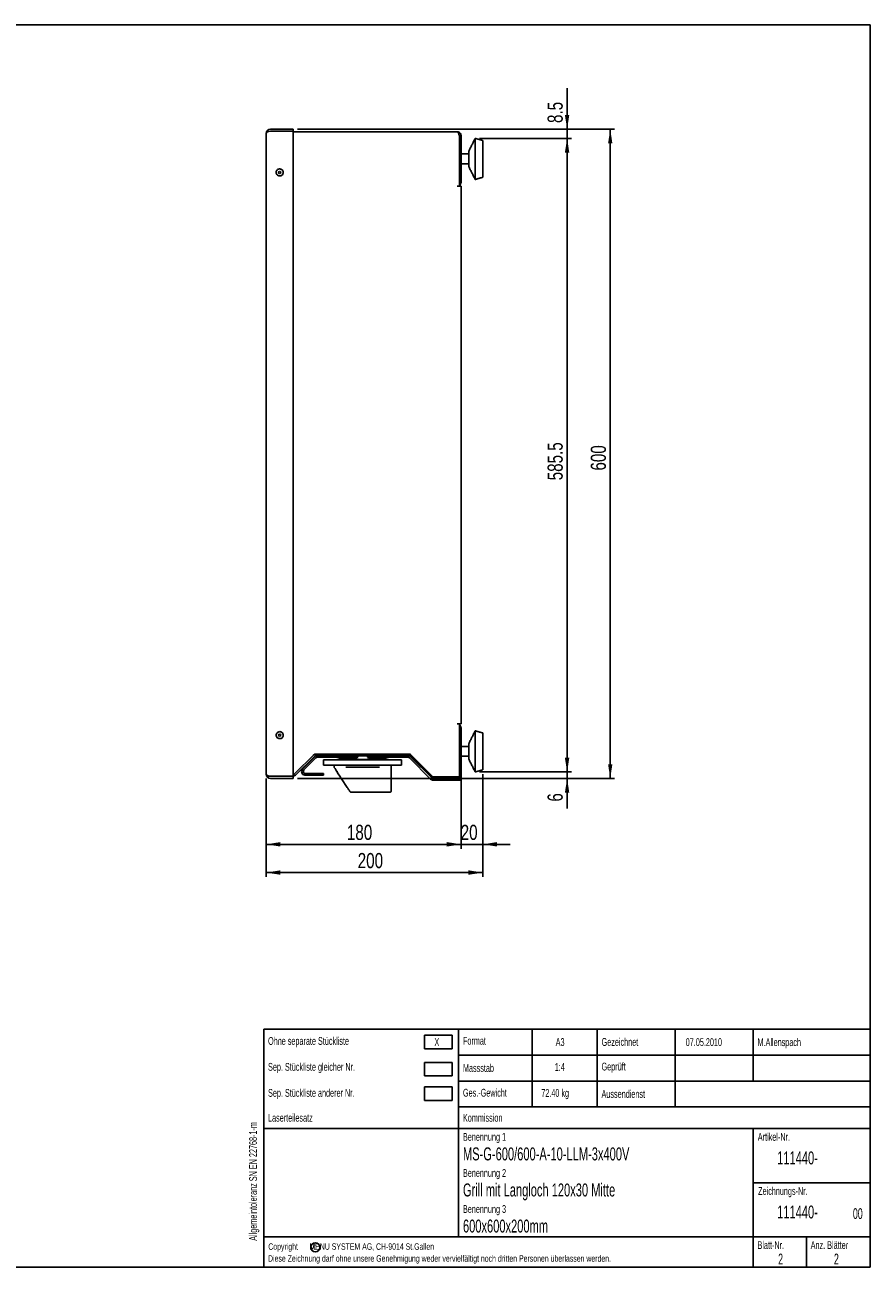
# Model space of a CAD drawing. Extents: x 19 to 1659, y 20 to 1168.
# Tile 4 of 4: x 879 to 1659, y 20 to 1168. Entities that reach past the tile are written whole.
import ezdxf

# ---------------------------------------------------------------- set-up
doc = ezdxf.new("R2010")
doc.units = 0
doc.layers.get('0').update_dxf_attribs({"linetype": 'CONTINUOUS'})
doc.layers.add('SLD-0', color=179, linetype='CONTINUOUS')
doc.styles.add('SLDTEXTSTYLE0', font='TXT', dxfattribs={"width": 0.605})
doc.styles.add('SLDTEXTSTYLE1', font='TXT', dxfattribs={"width": 0.638186})
doc.styles.add('SLDTEXTSTYLE2', font='TXT', dxfattribs={"width": 0.75})
doc.dimstyles.new('SLDDIMSTYLE0', dxfattribs={"dimtxt": 14, "dimasz": 13.208, "dimexe": 0, "dimexo": 0.0625, "dimgap": 3.5, "dimtad": 1, "dimdec": 1, "dimrnd": 1e-09, "dimzin": 12, "dimtxsty": 'SLDTEXTSTYLE2', "dimsah": 1, "dimcen": 0.09, "dimazin": 3, "dimtfac": 1, "dimtdec": 1, "dimtofl": 0, "dimtmove": 0, "dimatfit": 3, "dimtolj": 1, "dimtzin": 12})
doc.dimstyles.new('SLDDIMSTYLE1', dxfattribs={"dimtxt": 14, "dimasz": 13.208, "dimexe": 0, "dimexo": 0.0625, "dimgap": 3.5, "dimtad": 1, "dimdec": 1, "dimrnd": 1e-09, "dimzin": 12, "dimtxsty": 'SLDTEXTSTYLE2', "dimsah": 1, "dimcen": 0.09, "dimazin": 3, "dimtfac": 1, "dimtdec": 1, "dimtofl": 0, "dimtmove": 0, "dimatfit": 3, "dimtolj": 1, "dimtzin": 12})

# ---------------------------------------------------------------- blocks, each defined once
blk = doc.blocks.new('*D7')
at = {"layer": 'SLD-0'}
for p, q in [((1379.4, 1071.6), (1379.4, 1109.5)), ((1130.5, 1071.6), (1383.4, 1071.6)), ((1379.4, 1071.6), (1379.4, 1063.1)), ((1298.5, 1063.1), (1383.4, 1063.1)), ((1379.4, 1063.1), (1379.4, 1037.7))]:
    blk.add_line(p, q, dxfattribs=at)
for points in [[(1379.4, 1071.6), (1381.4, 1084.8), (1377.3, 1084.8)], [(1379.4, 1063.1), (1377.3, 1049.9), (1381.4, 1049.9)]]:
    blk.add_solid(points, dxfattribs=at)
at = {"layer": 'SLD-0', "insert": (1361.3, 1077.3), "char_height": 14, "attachment_point": 1, "rotation": 90, "style": 'SLDTEXTSTYLE2'}
blk.add_mtext('8.5', dxfattribs=at)
blk = doc.blocks.new('*D8')
at = {"layer": 'SLD-0'}
for p, q in [((1298.5, 1063.1), (1383.4, 1063.1)), ((1379.4, 1063.1), (1379.4, 477.6)), ((1298.5, 477.6), (1383.4, 477.6))]:
    blk.add_line(p, q, dxfattribs=at)
for points in [[(1379.4, 1063.1), (1377.3, 1049.9), (1381.4, 1049.9)], [(1379.4, 477.6), (1381.4, 490.8), (1377.3, 490.8)]]:
    blk.add_solid(points, dxfattribs=at)
at = {"layer": 'SLD-0', "insert": (1361.3, 747.1), "char_height": 14, "attachment_point": 1, "rotation": 90, "style": 'SLDTEXTSTYLE2'}
blk.add_mtext('585.5', dxfattribs=at)
blk = doc.blocks.new('*D9')
at = {"layer": 'SLD-0'}
for p, q in [((1379.4, 477.6), (1379.4, 503)), ((1130.5, 471.6), (1383.4, 471.6)), ((1298.5, 477.6), (1383.4, 477.6)), ((1379.4, 477.6), (1379.4, 471.6)), ((1379.4, 471.6), (1379.4, 443.9))]:
    blk.add_line(p, q, dxfattribs=at)
for points in [[(1379.4, 477.6), (1381.4, 490.8), (1377.3, 490.8)], [(1379.4, 471.6), (1377.3, 458.4), (1381.4, 458.4)]]:
    blk.add_solid(points, dxfattribs=at)
at = {"layer": 'SLD-0', "insert": (1361.3, 450.2), "char_height": 14, "attachment_point": 1, "rotation": 90, "style": 'SLDTEXTSTYLE2'}
blk.add_mtext('6', dxfattribs=at)
blk = doc.blocks.new('*D10')
at = {"layer": 'SLD-0'}
for p, q in [((1130.5, 1071.6), (1423.2, 1071.6)), ((1419.2, 471.6), (1419.2, 1071.6)), ((1130.5, 471.6), (1423.2, 471.6))]:
    blk.add_line(p, q, dxfattribs=at)
for points in [[(1419.2, 1071.6), (1417.2, 1058.4), (1421.2, 1058.4)], [(1419.2, 471.6), (1421.2, 484.8), (1417.2, 484.8)]]:
    blk.add_solid(points, dxfattribs=at)
at = {"layer": 'SLD-0', "insert": (1401.2, 756.1), "char_height": 14, "attachment_point": 1, "rotation": 90, "style": 'SLDTEXTSTYLE2'}
blk.add_mtext('600', dxfattribs=at)
blk = doc.blocks.new('*D11')
at = {"layer": 'SLD-0'}
for p, q in [((1281.5, 518.1), (1281.5, 406.7)), ((1101.5, 471.6), (1101.5, 406.7)), ((1101.5, 410.7), (1281.5, 410.7))]:
    blk.add_line(p, q, dxfattribs=at)
for points in [[(1101.5, 410.7), (1114.7, 408.7), (1114.7, 412.8)], [(1281.5, 410.7), (1268.3, 412.8), (1268.3, 408.7)]]:
    blk.add_solid(points, dxfattribs=at)
at = {"layer": 'SLD-0', "insert": (1176, 428.8), "char_height": 14, "attachment_point": 1, "style": 'SLDTEXTSTYLE2'}
blk.add_mtext('180', dxfattribs=at)
blk = doc.blocks.new('*D12')
at = {"layer": 'SLD-0'}
for p, q in [((1281.5, 518.1), (1281.5, 406.7)), ((1301.5, 475.6), (1301.5, 406.7)), ((1281.5, 410.7), (1256.1, 410.7)), ((1281.5, 410.7), (1301.5, 410.7)), ((1301.5, 410.7), (1326.9, 410.7))]:
    blk.add_line(p, q, dxfattribs=at)
for points in [[(1281.5, 410.7), (1268.3, 412.8), (1268.3, 408.7)], [(1301.5, 410.7), (1314.7, 408.7), (1314.7, 412.8)]]:
    blk.add_solid(points, dxfattribs=at)
at = {"layer": 'SLD-0', "insert": (1281.1, 428.8), "char_height": 14, "attachment_point": 1, "style": 'SLDTEXTSTYLE2'}
blk.add_mtext('20', dxfattribs=at)
blk = doc.blocks.new('*D13')
at = {"layer": 'SLD-0'}
for p, q in [((1101.5, 471.6), (1101.5, 380.6)), ((1301.5, 475.6), (1301.5, 380.6)), ((1301.5, 384.6), (1101.5, 384.6))]:
    blk.add_line(p, q, dxfattribs=at)
for points in [[(1101.5, 384.6), (1114.7, 382.6), (1114.7, 386.7)], [(1301.5, 384.6), (1288.3, 386.7), (1288.3, 382.6)]]:
    blk.add_solid(points, dxfattribs=at)
at = {"layer": 'SLD-0', "insert": (1186, 402.7), "char_height": 14, "attachment_point": 1, "style": 'SLDTEXTSTYLE2'}
blk.add_mtext('200', dxfattribs=at)

msp = doc.modelspace()

# ---------------------------------------------------------------- linework, layer by layer
at = {"color": 7, "linetype": 'CONTINUOUS'}
for p, q in [((1659.2, 1168), (19.2, 1168)), ((1659.2, 20), (1659.2, 1168)), ((1126.48, 1071.6), (1105.48, 1071.6)), ((1105.48, 1069.6), (1126.48, 1069.6)), ((1126.48, 1071.6), (1126.48, 1069.6)), ((1126.48, 1069.6), (1126.48, 473.6)), ((1126.48, 1069.11), (1277.98, 1069.11)), ((1101.48, 475.6), (1101.48, 1067.6)), ((1279.9, 1065.61), (1279.9, 1019.01)), ((1279.9, 1062.04), (1279.98, 1062.04)), ((1279.98, 1065.61), (1279.98, 1022.61)), ((1281.48, 1065.61), (1281.48, 1022.61)), ((1294.48, 1025.11), (1294.48, 1063.11)), ((1301.48, 1027.11), (1301.48, 1061.11)), ((1288.48, 1037.11), (1288.48, 1051.11)), ((1279.98, 1026.18), (1279.9, 1026.18)), ((1279.9, 1019.01), (1277.98, 1019.01)), ((1279.9, 1019.01), (1281.48, 1019.01)), ((1281.48, 522.11), (1281.48, 1019.01)), ((1277.98, 522.11), (1279.9, 522.11)), ((1279.9, 522.11), (1279.9, 473.11)), ((1281.48, 522.11), (1279.9, 522.11)), ((1279.98, 475.11), (1279.98, 518.11)), ((1281.48, 475.11), (1281.48, 518.11)), ((1294.48, 477.61), (1294.48, 515.61)), ((1301.48, 479.61), (1301.48, 513.61)), ((1127.48, 475.61), (1145.98, 494.11)), ((1145.98, 494.11), (1234.48, 494.11)), ((1234.48, 494.11), (1255.48, 473.11)), ((1288.48, 489.61), (1288.48, 503.61)), ((1146.01, 492.03), (1129.09, 475.11)), ((1135.25, 480.56), (1146.28, 491.59)), ((1136.31, 479.5), (1147.34, 490.53)), ((1147.42, 492.62), (1233.65, 492.62)), ((1167.04, 491.12), (1148.76, 491.12)), ((1226.54, 488.92), (1154.54, 488.92)), ((1226.54, 484.02), (1154.54, 484.02)), ((1164.28, 481.85), (1164.28, 484.02)), ((1186.04, 491.12), (1167.04, 491.12)), ((1174.91, 489.59), (1175.48, 489.22)), ((1175.43, 489.59), (1177.64, 489.59)), ((1176.1, 489.22), (1175.48, 489.22)), ((1183.04, 489.22), (1176.1, 489.22)), ((1177.76, 489.12), (1177.76, 489.22)), ((1179.3, 489.12), (1177.76, 489.12)), ((1179.3, 489.12), (1179.3, 489.22)), ((1179.66, 489.12), (1179.3, 489.12)), ((1179.66, 489.12), (1179.66, 489.22)), ((1180.98, 489.12), (1179.66, 489.12)), ((1180.98, 489.12), (1180.98, 489.22)), ((1182.74, 489.12), (1180.98, 489.12)), ((1182.74, 489.12), (1182.74, 489.22)), ((1198.04, 489.12), (1183.04, 489.12)), ((1214.04, 491.12), (1195.04, 491.12)), ((1207.1, 489.22), (1198.04, 489.22)), ((1203.43, 489.59), (1205.64, 489.59)), ((1207.48, 489.22), (1207.1, 489.22)), ((1208.25, 489.73), (1207.48, 489.22)), ((1232.36, 491.12), (1214.04, 491.12)), ((1233.77, 490.53), (1253.29, 471.01)), ((1234.83, 491.59), (1254.35, 472.07)), ((1235.06, 492.03), (1254.45, 472.64)), ((1126.48, 473.6), (1105.48, 473.6)), ((1105.48, 471.6), (1126.48, 471.6)), ((1126.48, 475.61), (1127.48, 475.61)), ((1126.62, 475.59), (1126.48, 475.59)), ((1126.62, 474.09), (1126.48, 474.09)), ((1126.48, 471.6), (1126.48, 473.6)), ((1137.73, 476.08), (1140.74, 476.08)), ((1140.74, 474.58), (1137.73, 474.58)), ((1140.74, 476.08), (1152.81, 476.08)), ((1152.81, 474.58), (1140.74, 474.58)), ((1152.81, 476.08), (1154.28, 476.08)), ((1154.28, 474.58), (1152.81, 474.58)), ((1154.28, 476.08), (1154.28, 474.58)), ((1176.33, 463.37), (1171.11, 471.37)), ((1206.03, 481.92), (1175.04, 481.92)), ((1255.48, 473.11), (1279.9, 473.11)), ((1255.76, 471.49), (1276.31, 471.49)), ((1256.93, 471.61), (1277.98, 471.61)), ((1276.31, 471.49), (1281.31, 471.49)), ((1281.31, 471.49), (1281.31, 469.99)), ((1255.76, 469.99), (1276.31, 469.99)), ((1281.31, 469.99), (1276.31, 469.99)), ((1215.34, 458.92), (1179.78, 458.92)), ((1215.84, 458.92), (1215.34, 458.92)), ((19.2, 20), (1659.2, 20))]:
    msp.add_line(p, q, dxfattribs=at)
at = {"color": 7, "linetype": 'CONTINUOUS', "flags": 128}
for points in [[(1279.9, 1022.09), (1279.94, 1022.22), (1279.98, 1022.61)], [(1279.98, 518.11), (1279.94, 518.5), (1279.9, 518.64)], [(1126.62, 475.59), (1126.82, 475.6), (1126.94, 475.61)], [(1166.76, 478.04), (1165.79, 479.53), (1165.05, 480.67), (1164.54, 481.44), (1164.28, 481.85)], [(1171.11, 471.37), (1169.57, 473.74), (1168.09, 476), (1166.76, 478.04)], [(1279.9, 474.59), (1279.94, 474.72), (1279.98, 475.11)], [(1178.94, 459.37), (1178.9, 459.43), (1178.78, 459.61), (1178.59, 459.9), (1178.33, 460.3), (1178.01, 460.8), (1177.63, 461.37), (1177.22, 462), (1176.78, 462.67), (1176.33, 463.37)]]:
    msp.add_lwpolyline(points, dxfattribs=at)
at = {"color": 7, "linetype": 'CONTINUOUS'}
for centre in [(1113.98, 1031.6), (1113.98, 511.6)]:
    msp.add_circle(centre, 1, dxfattribs=at)
for centre, radius, start, end in [((1105.48, 1067.6), 4, 90, 180), ((1279.78, 1051.82), 0.2, 0, 49.72578), ((1279.78, 1036.41), 0.2, 310.27422, 0), ((1277.98, 1022.61), 3.5, 303.45113, 0), ((1277.98, 518.11), 3.5, 0, 56.54887), ((1147.42, 490.62), 3.5, 91.41772, 133.31402), ((1233.65, 490.62), 3.5, 74.01718, 88.58228), ((1279.78, 504.32), 0.2, 0, 49.72578), ((1147.42, 490.62), 2, 90, 135), ((1148.76, 489.12), 3.5, 90, 135), ((1148.76, 489.12), 2, 90, 135), ((1175.43, 513.43), 23.84, 249.38865, 270), ((1177.64, 513.43), 23.84, 270, 290.61135), ((1203.43, 513.43), 23.84, 249.38865, 270), ((1205.64, 513.43), 23.84, 270, 290.61135), ((1232.36, 489.12), 3.5, 45, 90), ((1232.36, 489.12), 2, 45, 90), ((1233.65, 490.62), 2, 45, 90), ((1279.78, 488.91), 0.2, 310.27422, 0), ((1105.48, 475.6), 4, 180, 270), ((1126.62, 477.59), 3.5, 270, 315), ((1137.73, 478.08), 3.5, 135, 261.44236), ((1137.73, 478.08), 2, 135, 254.90575), ((1255.76, 473.49), 3.5, 225, 270), ((1255.76, 473.49), 2, 225, 270), ((1256.93, 475.11), 3.5, 225, 270), ((1277.98, 475.11), 3.5, 270, 360), ((1179.78, 459.92), 1, 213.11134, 270), ((1215.84, 459.92), 1, 270, 360)]:
    msp.add_arc(centre, radius, start, end, dxfattribs=at)
for centre, start_param, end_param in [((1105.48, 1067.6), 1.5707963, 3.1415927), ((1105.48, 475.6), 3.1415927, 4.712389)]:
    msp.add_ellipse(centre, major_axis=(4, 0), ratio=0.5, start_param=start_param, end_param=end_param, dxfattribs=at)
for points, knots in [([(1277.98, 1069.11), (1278.12, 1069.07), (1278.41, 1068.98), (1278.85, 1068.31), (1279.29, 1067.32), (1279.64, 1066.36), (1279.85, 1065.78), (1279.9, 1065.61)], [0, 0, 0, 0, 0.2275652, 0.4551828, 0.6828106, 0.9104318, 1, 1, 1, 1]), ([(1281.48, 1065.61), (1281.42, 1066.07), (1281.32, 1066.99), (1280.51, 1068.15), (1279.35, 1068.96), (1278.43, 1069.06), (1277.98, 1069.11)], [0, 0, 0, 0, 0.25000135, 0.5000008, 0.75000056, 1, 1, 1, 1]), ([(1279.98, 1065.61), (1279.94, 1065.87), (1279.87, 1066.38), (1279.61, 1066.88), (1279.39, 1067.03), (1279.39, 1067.03)], [0, 0, 0, 0, 0.4995677, 0.9991255, 1, 1, 1, 1]), ([(1116.57, 1033.56), (1116.76, 1033.24), (1117.14, 1032.62), (1117.28, 1031.5), (1117.07, 1030.42), (1116.5, 1029.46), (1115.65, 1028.74), (1114.61, 1028.35), (1113.5, 1028.32), (1112.44, 1028.67), (1111.55, 1029.34), (1110.94, 1030.27), (1110.67, 1031.35), (1110.78, 1032.46), (1111.24, 1033.47), (1112.01, 1034.27), (1113, 1034.77), (1114.11, 1034.91), (1115.19, 1034.68), (1116.04, 1034.18), (1116.42, 1033.73), (1116.57, 1033.56)], [0, 0, 0, 0, 0.0536889, 0.107377, 0.1610653, 0.214754, 0.2684428, 0.3221317, 0.3758205, 0.4295092, 0.4831978, 0.5368863, 0.590575, 0.6442635, 0.6979528, 0.7516419, 0.8053305, 0.8590193, 0.9127082, 0.9663967, 1, 1, 1, 1]), ([(1114.67, 508.43), (1114.31, 508.38), (1113.58, 508.3), (1112.51, 508.64), (1111.61, 509.28), (1110.98, 510.2), (1110.68, 511.27), (1110.76, 512.38), (1111.2, 513.4), (1111.95, 514.22), (1112.93, 514.74), (1114.03, 514.91), (1115.12, 514.71), (1116.09, 514.15), (1116.81, 513.31), (1117.22, 512.28), (1117.26, 511.17), (1116.93, 510.1), (1116.27, 509.21), (1115.46, 508.65), (1114.89, 508.49), (1114.67, 508.43)], [0, 0, 0, 0, 0.0536887, 0.1073773, 0.1610664, 0.2147551, 0.2684435, 0.3221321, 0.3758211, 0.4295095, 0.4831984, 0.5368872, 0.5905759, 0.6442647, 0.6979531, 0.751642, 0.8053311, 0.8590194, 0.9127085, 0.966397, 1, 1, 1, 1]), ([(1167.78, 477.73), (1167.77, 477.73), (1167.69, 477.73), (1167.49, 477.72), (1167.2, 477.76), (1166.93, 477.86), (1166.83, 477.97), (1166.78, 478.02)], [0, 0, 0, 0, 0.0058088, 0.1963781, 0.47327, 0.7363742, 1, 1, 1, 1])]:
    msp.add_open_spline(points, degree=3, knots=knots, dxfattribs=at)
for points in [[(1281.48, 1065.61), (1279.98, 1065.61)], [(1294.48, 1063.11), (1288.48, 1051.11)], [(1301.48, 1061.11), (1294.48, 1063.11)], [(1288.48, 1048.66), (1281.48, 1048.66)], [(1281.48, 1039.57), (1288.48, 1039.57)], [(1288.48, 1037.11), (1294.48, 1025.11)], [(1294.48, 1025.11), (1301.48, 1027.11)], [(1294.48, 515.61), (1288.48, 503.61)], [(1301.48, 513.61), (1294.48, 515.61)], [(1288.48, 501.16), (1281.48, 501.16)], [(1154.54, 488.92), (1154.54, 484.02)], [(1167.04, 492.62), (1167.04, 491.12)], [(1183.04, 490.21), (1183.04, 489.12)], [(1185.54, 489.12), (1185.54, 488.92)], [(1186.04, 491.12), (1186.04, 492.62)], [(1195.04, 492.62), (1195.04, 491.12)], [(1195.54, 488.92), (1195.54, 489.12)], [(1198.04, 489.12), (1198.04, 490.21)], [(1214.04, 491.12), (1214.04, 492.62)], [(1216.84, 459.92), (1216.84, 484.02)], [(1226.54, 484.02), (1226.54, 488.92)], [(1281.48, 492.07), (1288.48, 492.07)], [(1288.48, 489.61), (1294.48, 477.61)], [(1137.2, 476.15), (1137.73, 476.08)], [(1137.73, 474.58), (1137.2, 474.62)], [(1166.76, 478.04), (1166.78, 478.02)], [(1294.48, 477.61), (1301.48, 479.61)]]:
    msp.add_open_spline(points, degree=1, dxfattribs=at)
at = {"layer": 'SLD-0'}
for p, q in [((1659.2, 240), (1099.2, 240)), ((1099.2, 240), (1099.2, 20)), ((1273.2, 234.25), (1247.67, 234.25)), ((1247.67, 234.25), (1247.67, 221.75)), ((1273.2, 221.75), (1273.2, 234.25)), ((1279.2, 240), (1279.2, 48)), ((1347.2, 168), (1347.2, 240)), ((1407.2, 240), (1407.2, 168)), ((1479.2, 240), (1479.2, 168)), ((1551.2, 240), (1551.2, 192)), ((1659.2, 240), (1659.2, 20)), ((1247.67, 221.75), (1273.2, 221.75)), ((1273.2, 209.21), (1247.67, 209.21)), ((1247.67, 209.21), (1247.67, 196.72)), ((1273.2, 196.72), (1273.2, 209.21)), ((1659.2, 216), (1279.2, 216)), ((1247.67, 196.72), (1273.2, 196.72)), ((1273.2, 186.58), (1247.67, 186.58)), ((1247.67, 186.58), (1247.67, 174.08)), ((1273.2, 174.08), (1273.2, 186.58)), ((1659.2, 192), (1279.2, 192)), ((1247.67, 174.08), (1273.2, 174.08)), ((1659.2, 168), (1279.2, 168)), ((1659.2, 148), (1099.2, 148)), ((1551.2, 148), (1551.2, 20)), ((1551.2, 98), (1659.2, 98)), ((1659.2, 48), (1099.2, 48)), ((1600.29, 48), (1600.29, 20)), ((1659.2, 20), (1099.2, 20))]:
    msp.add_line(p, q, dxfattribs=at)
msp.add_circle((1146.92, 38.36), 4.26, dxfattribs=at)

# ---------------------------------------------------------------- texts
at = {"color": 7, "linetype": 'CONTINUOUS', "attachment_point": 1, "style": 'SLDTEXTSTYLE0'}
for s, insert, char_height in [('1:4', (1367.98, 208.54), 7.214), ('72.40 kg', (1355.57, 184.59), 7.214), ('00', (1643.32, 74.49), 10), ('2', (1574.28, 32.5), 10), ('2', (1625.8, 32.5), 10)]:
    msp.add_mtext(s, dxfattribs=dict(at, insert=insert, char_height=char_height))
at = {"layer": 'SLD-0', "attachment_point": 1, "style": 'SLDTEXTSTYLE1'}
for s, insert, char_height in [('Ohne separate Stückliste', (1103.2, 232.65), 7.2136), ('X', (1256.87, 231.66), 7.21), ('Format', (1283.2, 232.79), 7.214), ('A3        ', (1368.84, 231.63), 7.214), ('Gezeichnet', (1411.2, 231.71), 7.214), ('07.05.2010', (1488.92, 231.55), 7.214), ('M.Allenspach', (1555.2, 231.49), 7.2136), ('Sep. Stückliste gleicher Nr.', (1103.2, 208.71), 7.2136), ('Massstab', (1283.2, 207.65), 7.214), ('Geprüft', (1411.15, 208.97), 7.214), ('Sep. Stückliste anderer Nr.', (1103.2, 184.65), 7.2136), ('Ges.-Gewicht', (1283.2, 184.79), 7.2136), ('Aussendienst', (1411.15, 183.65), 7.2136), ('Laserteilesatz', (1103.2, 161.65), 7.2136), ('Kommission', (1283.2, 161.65), 7.214), ('Benennung 1', (1283.2, 143.98), 7.2136), ('Artikel-Nr.', (1555.46, 143.98), 7.2136), ('MS-G-600/600-A-10-LLM-3x400V', (1283.2, 130.65), 12), ('111440-', (1573.36, 126.97), 12), ('Benennung 2', (1283.2, 110.66), 7.2136), ('Grill mit Langloch 120x30 Mitte', (1283.2, 97.33), 12), ('Zeichnungs-Nr.', (1555.77, 93.98), 7.2136), ('Benennung 3', (1283.2, 77.34), 7.2136), ('111440-', (1573.36, 76.97), 12), ('600x600x200mm', (1283.2, 63.97), 12), ('Copyright      MENU SYSTEM AG, CH-9014 St.Gallen', (1103.42, 42.03), 5.9944), ('c', (1144.74, 42.19), 5.99), ('Blatt-Nr.', (1555.2, 43.98), 7.214), ('Anz. Blätter', (1604.29, 43.98), 7.2136), ('Diese Zeichnung darf ohne unsere Genehmigung weder vervielfältigt noch dritten Personen überlassen werden.', (1103.2, 31.03), 5.9944)]:
    msp.add_mtext(s, dxfattribs=dict(at, insert=insert, char_height=char_height))
at = {"layer": 'SLD-0', "insert": (1085.77, 44.35), "char_height": 7.2136, "attachment_point": 1, "rotation": 90, "style": 'SLDTEXTSTYLE1'}
msp.add_mtext('Allgemeintoleranz SN EN 22768-1-m', dxfattribs=at)

# ---------------------------------------------------------------- dimensions: what is measured, and where the dimension line sits
at = {"layer": 'SLD-0'}
for base, p1, p2, dimstyle, picture, middle in [((1379.37, 1063.11), (1126.48, 1071.6), (1294.48, 1063.11), 'SLDDIMSTYLE1', '*D7', (1379.37, 1090.18)), ((1419.2, 1071.6), (1126.48, 471.6), (1126.48, 1071.6), 'SLDDIMSTYLE0', '*D10', (1419.2, 771.6)), ((1379.37, 477.61), (1294.48, 1063.11), (1294.48, 477.61), 'SLDDIMSTYLE0', '*D8', (1379.37, 770.36)), ((1379.37, 471.6), (1294.48, 477.61), (1126.48, 471.6), 'SLDDIMSTYLE1', '*D9', (1379.37, 455.39))]:
    dim = msp.add_linear_dim(base=base, p1=p1, p2=p2, angle=90, dimstyle=dimstyle, dxfattribs=at)
    dim.commit()
    dim.dimension.update_dxf_attribs({"geometry": picture, "text_midpoint": middle, "dimtype": 160})
for base, p1, p2, dimstyle, picture, middle in [((1281.48, 410.73), (1101.48, 475.6), (1281.48, 522.11), 'SLDDIMSTYLE0', '*D11', (1191.48, 410.73)), ((1301.48, 410.73), (1281.48, 522.11), (1301.48, 479.61), 'SLDDIMSTYLE1', '*D12', (1291.48, 410.73)), ((1101.48, 384.64), (1301.48, 479.61), (1101.48, 475.6), 'SLDDIMSTYLE0', '*D13', (1201.48, 384.64))]:
    dim = msp.add_linear_dim(base=base, p1=p1, p2=p2, dimstyle=dimstyle, dxfattribs=at)
    dim.commit()
    dim.dimension.update_dxf_attribs({"geometry": picture, "text_midpoint": middle, "dimtype": 160})

doc.saveas('drawing.dxf')
